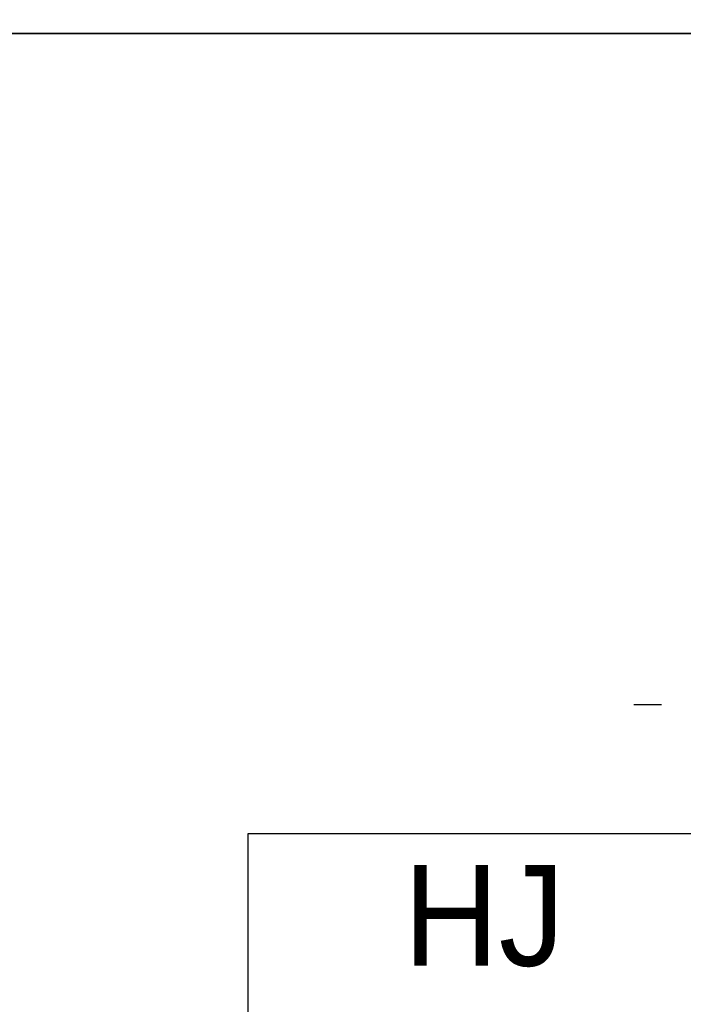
# Model space of a CAD drawing. Header units: metres. Extents: x 183400 to 184400, y 422200 to 427800.
# Tile 195 of 221: x 184128 to 184161, y 427352 to 427401. Entities that reach past the tile are written whole.
import ezdxf
from ezdxf.enums import TextEntityAlignment as Align

# ---------------------------------------------------------------- set-up
doc = ezdxf.new("R2010")
doc.units = ezdxf.units.M
for name, color, linetype in [('N_MK2', 7, 'Continuous'), ('방위표', 7, 'Continuous'), ('일람표', 7, 'Continuous')]:
    doc.layers.add(name, color=color, linetype=linetype)
doc.styles.add('CGS', font='Dotum.ttf')

# ---------------------------------------------------------------- blocks, each defined once
blk = doc.blocks.new('N_MK2')
at = {"layer": '방위표', "color": 7, "linetype": 'Continuous'}
blk.add_lwpolyline([(-118.86, 0), (-128.674, 0)], dxfattribs=at)

msp = doc.modelspace()

# ---------------------------------------------------------------- linework, layer by layer
at = {"layer": '일람표'}
for points in [[(183600, 427400), (184200, 427400), (184200, 427800), (183600, 427800)], [(183600, 427000), (184200, 427000), (184200, 427400), (183600, 427400)], [(184200, 427309.794), (184124.375, 427309.794), (184124.375, 427400), (184200, 427400)]]:
    msp.add_lwpolyline(points, close=True, dxfattribs=at)
at = {"layer": '일람표', "linetype": 'Continuous', "flags": 128}
msp.add_lwpolyline([(184139.353, 427344.65), (184162.791, 427344.65), (184162.791, 427360.275), (184139.353, 427360.275)], close=True, dxfattribs=at)

# ---------------------------------------------------------------- block references
at = {"layer": 'N_MK2', "linetype": 'Continuous', "lineweight": 15, "xscale": 0.1399996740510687, "yscale": 0.1399996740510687, "zscale": 0.139999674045}
msp.add_blockref('N_MK2', (184176.519, 427366.673), dxfattribs=at)

# ---------------------------------------------------------------- texts
at = {"layer": '일람표', "linetype": 'Continuous', "style": 'CGS'}
msp.add_text('HJ', height=5, dxfattribs=at).set_placement((184151.072, 427356.224), align=Align.MIDDLE_CENTER)

doc.saveas('drawing.dxf')
